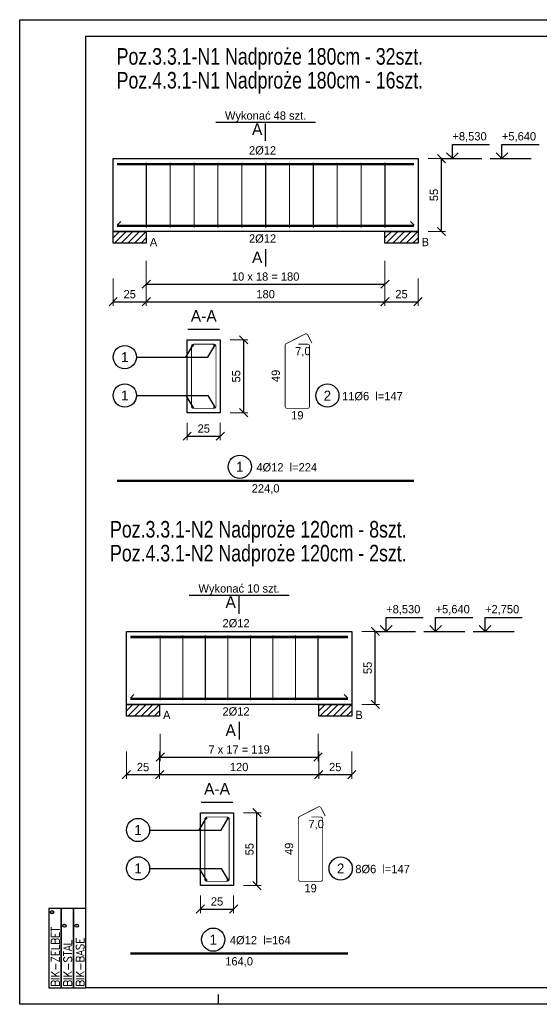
# Model space of a CAD drawing. Header units: millimetres. Extents: x -5773 to -2898, y -9833 to -1081.
# Tile 19 of 53: x -3948 to -3556, y -6855 to -6113. Entities that reach past the tile are written whole.
import ezdxf
from ezdxf.enums import TextEntityAlignment as Align

# ---------------------------------------------------------------- set-up
doc = ezdxf.new("R2010")
doc.units = ezdxf.units.MM
doc.header["$LTSCALE"] = 25
for name, color, linetype in [('BA_pdz', 2, 'Continuous'), ('BA_ram', 2, 'Continuous'), ('BA_txg', 3, 'Continuous')]:
    doc.layers.add(name, color=color, linetype=linetype)
doc.styles.add('BIKTC', font='bikromsw.shx', dxfattribs={"width": 0.85})
doc.styles.add('BIKTG', font='bikromsw.shx', dxfattribs={"width": 0.85})
doc.styles.add('BIKTS', font='bikromsw.shx', dxfattribs={"width": 0.85})
doc.styles.add('ROMANC', font='ROMANC.SHX', dxfattribs={"width": 0.9})
doc.styles.add('SPECBUD_TXT', font='txt')
doc.dimstyles.new('SPECBUD', dxfattribs={"dimscale": 25, "dimtxt": 0.25, "dimasz": 0.25, "dimexe": 0.125, "dimexo": 0.3, "dimgap": 0.1, "dimtad": 1, "dimdec": 0, "dimzin": 0, "dimtxsty": 'SPECBUD_TXT', "dimblk": 'OBLIQUE', "dimblk1": 'OBLIQUE', "dimblk2": 'OBLIQUE', "dimcen": 0.1, "dimclrt": 2, "dimadec": 0, "dimazin": 0, "dimtfac": 1, "dimtdec": 4, "dimtofl": 0, "dimtmove": 0, "dimatfit": 3, "dimfxl": 0.7, "dimfxlon": 1, "dimtolj": 1, "dimtzin": 0, "dimlwe": 0, "dimarcsym": 0})
pattern_1 = [(45, (-3876.578781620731, -6522.780092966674), (2.5, -2.5), [])]
pattern_2 = [(45, (-3886.578781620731, -6166.174911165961), (2.5, -2.5), [])]

# ---------------------------------------------------------------- blocks, each defined once
blk = doc.blocks.new('_OBLIQUE')
at = {"color": 0, "lineweight": -2}
blk.add_line((-0.5, -0.5), (0.5, 0.5), dxfattribs=at)
blk = doc.blocks.new('*D435')
at = {"color": 0, "lineweight": 0, "ltscale": 125}
for p, q in [((-3690.238781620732, -6574.110092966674), (-3676.953781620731, -6574.110092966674)), ((-3690.238781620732, -6629.110092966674), (-3676.953781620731, -6629.110092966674))]:
    blk.add_line(p, q, dxfattribs=at)
at = {"color": 0, "lineweight": -2, "ltscale": 125}
blk.add_line((-3680.078781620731, -6629.110092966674), (-3680.078781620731, -6574.110092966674), dxfattribs=at)
at = {"layer": 'Defpoints', "color": 0}
for p in [(-3697.738781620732, -6574.110092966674), (-3680.078781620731, -6574.110092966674), (-3697.738781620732, -6629.110092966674)]:
    blk.add_point(p, dxfattribs=at)
at = {"color": 0, "lineweight": -2, "xscale": 6.25, "yscale": 6.25, "zscale": 6.25}
for p, rotation in [((-3680.078781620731, -6574.110092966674), 90), ((-3680.078781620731, -6629.110092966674), 270)]:
    blk.add_blockref('_OBLIQUE', p, dxfattribs=dict(at, rotation=rotation))
at = {"color": 2, "insert": (-3685.75707288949, -6601.610092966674), "char_height": 6.25, "attachment_point": 5, "rotation": 90, "style": 'SPECBUD_TXT'}
blk.add_mtext('\\A1;55', dxfattribs=at)
blk = doc.blocks.new('*D436')
at = {"color": 0, "lineweight": 0, "ltscale": 125}
for p, q in [((-3867.738781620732, -6664.590092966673), (-3867.738781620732, -6685.215092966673)), ((-3842.738781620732, -6664.590092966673), (-3842.738781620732, -6685.215092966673))]:
    blk.add_line(p, q, dxfattribs=at)
at = {"color": 0, "lineweight": -2, "ltscale": 125}
blk.add_line((-3867.738781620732, -6682.090092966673), (-3842.738781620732, -6682.090092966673), dxfattribs=at)
at = {"layer": 'Defpoints', "color": 0}
for p in [(-3867.738781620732, -6629.110092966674), (-3842.738781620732, -6629.110092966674), (-3842.738781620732, -6682.090092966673)]:
    blk.add_point(p, dxfattribs=at)
at = {"color": 0, "lineweight": -2, "xscale": 6.25, "yscale": 6.25, "zscale": 6.25, "rotation": 180}
blk.add_blockref('_OBLIQUE', (-3867.738781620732, -6682.090092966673), dxfattribs=at)
at = {"color": 0, "lineweight": -2, "xscale": 6.25, "yscale": 6.25, "zscale": 6.25}
blk.add_blockref('_OBLIQUE', (-3842.738781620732, -6682.090092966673), dxfattribs=at)
at = {"color": 2, "insert": (-3855.238781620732, -6676.399011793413), "char_height": 6.25, "attachment_point": 5, "style": 'SPECBUD_TXT'}
blk.add_mtext('\\A1;25', dxfattribs=at)
blk = doc.blocks.new('*D437')
at = {"color": 0, "lineweight": 0, "ltscale": 125}
for p, q in [((-3842.738781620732, -6664.590092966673), (-3842.738781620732, -6685.215092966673)), ((-3722.738781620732, -6664.590092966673), (-3722.738781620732, -6685.215092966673))]:
    blk.add_line(p, q, dxfattribs=at)
at = {"color": 0, "lineweight": -2, "ltscale": 125}
blk.add_line((-3842.738781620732, -6682.090092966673), (-3722.738781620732, -6682.090092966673), dxfattribs=at)
at = {"layer": 'Defpoints', "color": 0}
for p in [(-3842.738781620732, -6629.110092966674), (-3722.738781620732, -6629.110092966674), (-3722.738781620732, -6682.090092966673)]:
    blk.add_point(p, dxfattribs=at)
at = {"color": 0, "lineweight": -2, "xscale": 6.25, "yscale": 6.25, "zscale": 6.25, "rotation": 180}
blk.add_blockref('_OBLIQUE', (-3842.738781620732, -6682.090092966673), dxfattribs=at)
at = {"color": 0, "lineweight": -2, "xscale": 6.25, "yscale": 6.25, "zscale": 6.25}
blk.add_blockref('_OBLIQUE', (-3722.738781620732, -6682.090092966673), dxfattribs=at)
at = {"color": 2, "insert": (-3782.738781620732, -6676.399011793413), "char_height": 6.25, "attachment_point": 5, "style": 'SPECBUD_TXT'}
blk.add_mtext('\\A1;120', dxfattribs=at)
blk = doc.blocks.new('*D438')
at = {"color": 0, "lineweight": 0, "ltscale": 125}
for p, q in [((-3722.738781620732, -6664.590092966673), (-3722.738781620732, -6685.215092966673)), ((-3697.738781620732, -6664.590092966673), (-3697.738781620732, -6685.215092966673))]:
    blk.add_line(p, q, dxfattribs=at)
at = {"color": 0, "lineweight": -2, "ltscale": 125}
blk.add_line((-3722.738781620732, -6682.090092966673), (-3697.738781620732, -6682.090092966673), dxfattribs=at)
at = {"layer": 'Defpoints', "color": 0}
for p in [(-3722.738781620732, -6629.110092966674), (-3697.738781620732, -6629.110092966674), (-3697.738781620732, -6682.090092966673)]:
    blk.add_point(p, dxfattribs=at)
at = {"color": 0, "lineweight": -2, "xscale": 6.25, "yscale": 6.25, "zscale": 6.25, "rotation": 180}
blk.add_blockref('_OBLIQUE', (-3722.738781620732, -6682.090092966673), dxfattribs=at)
at = {"color": 0, "lineweight": -2, "xscale": 6.25, "yscale": 6.25, "zscale": 6.25}
blk.add_blockref('_OBLIQUE', (-3697.738781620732, -6682.090092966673), dxfattribs=at)
at = {"color": 2, "insert": (-3710.238781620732, -6676.399011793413), "char_height": 6.25, "attachment_point": 5, "style": 'SPECBUD_TXT'}
blk.add_mtext('\\A1;25', dxfattribs=at)
blk = doc.blocks.new('*D439')
at = {"color": 0, "lineweight": 0, "ltscale": 125}
for p, q in [((-3842.238781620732, -6651.350092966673), (-3842.238781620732, -6671.975092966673)), ((-3723.238781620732, -6651.350092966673), (-3723.238781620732, -6671.975092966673))]:
    blk.add_line(p, q, dxfattribs=at)
at = {"color": 0, "lineweight": -2, "ltscale": 125}
blk.add_line((-3842.238781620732, -6668.850092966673), (-3723.238781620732, -6668.850092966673), dxfattribs=at)
at = {"layer": 'Defpoints', "color": 0}
for p in [(-3842.238781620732, -6629.110092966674), (-3723.238781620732, -6629.110092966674), (-3723.238781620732, -6668.850092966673)]:
    blk.add_point(p, dxfattribs=at)
at = {"color": 0, "lineweight": -2, "xscale": 6.25, "yscale": 6.25, "zscale": 6.25, "rotation": 180}
blk.add_blockref('_OBLIQUE', (-3842.238781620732, -6668.850092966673), dxfattribs=at)
at = {"color": 0, "lineweight": -2, "xscale": 6.25, "yscale": 6.25, "zscale": 6.25}
blk.add_blockref('_OBLIQUE', (-3723.238781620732, -6668.850092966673), dxfattribs=at)
at = {"color": 2, "insert": (-3782.738781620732, -6663.159011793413), "char_height": 6.25, "attachment_point": 5, "style": 'SPECBUD_TXT'}
blk.add_mtext('\\A1;7 x 17 = 119', dxfattribs=at)
blk = doc.blocks.new('*D440')
at = {"color": 0, "lineweight": 0, "ltscale": 125}
for p, q in [((-3779.418781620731, -6710.820092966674), (-3766.133781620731, -6710.820092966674)), ((-3779.418781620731, -6765.820092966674), (-3766.133781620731, -6765.820092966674))]:
    blk.add_line(p, q, dxfattribs=at)
at = {"color": 0, "lineweight": -2, "ltscale": 125}
blk.add_line((-3769.258781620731, -6765.820092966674), (-3769.258781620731, -6710.820092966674), dxfattribs=at)
at = {"layer": 'Defpoints', "color": 0}
for p in [(-3786.918781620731, -6710.820092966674), (-3769.258781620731, -6710.820092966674), (-3786.918781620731, -6765.820092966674)]:
    blk.add_point(p, dxfattribs=at)
at = {"color": 0, "lineweight": -2, "xscale": 6.25, "yscale": 6.25, "zscale": 6.25}
for p, rotation in [((-3769.258781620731, -6710.820092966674), 90), ((-3769.258781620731, -6765.820092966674), 270)]:
    blk.add_blockref('_OBLIQUE', p, dxfattribs=dict(at, rotation=rotation))
at = {"color": 2, "insert": (-3774.93707288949, -6738.320092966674), "char_height": 6.25, "attachment_point": 5, "rotation": 90, "style": 'SPECBUD_TXT'}
blk.add_mtext('\\A1;55', dxfattribs=at)
blk = doc.blocks.new('*D441')
at = {"color": 0, "lineweight": 0, "ltscale": 125}
for p, q in [((-3811.918781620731, -6773.320092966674), (-3811.918781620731, -6786.605092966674)), ((-3786.918781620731, -6773.320092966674), (-3786.918781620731, -6786.605092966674))]:
    blk.add_line(p, q, dxfattribs=at)
at = {"color": 0, "lineweight": -2, "ltscale": 125}
blk.add_line((-3811.918781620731, -6783.480092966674), (-3786.918781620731, -6783.480092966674), dxfattribs=at)
at = {"layer": 'Defpoints', "color": 0}
for p in [(-3811.918781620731, -6765.820092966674), (-3786.918781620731, -6765.820092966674), (-3786.918781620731, -6783.480092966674)]:
    blk.add_point(p, dxfattribs=at)
at = {"color": 0, "lineweight": -2, "xscale": 6.25, "yscale": 6.25, "zscale": 6.25, "rotation": 180}
blk.add_blockref('_OBLIQUE', (-3811.918781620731, -6783.480092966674), dxfattribs=at)
at = {"color": 0, "lineweight": -2, "xscale": 6.25, "yscale": 6.25, "zscale": 6.25}
blk.add_blockref('_OBLIQUE', (-3786.918781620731, -6783.480092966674), dxfattribs=at)
at = {"color": 2, "insert": (-3799.418781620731, -6777.789011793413), "char_height": 6.25, "attachment_point": 5, "style": 'SPECBUD_TXT'}
blk.add_mtext('\\A1;25', dxfattribs=at)
blk = doc.blocks.new('BBB')
for points in [[(2.390818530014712, 0.747221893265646), (2.390818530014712, 1.120832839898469), (0, 1.120832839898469), (0, 0.747221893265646)], [(2.390818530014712, 0.373610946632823), (2.390818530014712, 0.747221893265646), (0, 0.747221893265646), (0, 0.373610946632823)], [(2.390818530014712, 0), (2.390818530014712, 0.373610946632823), (0, 0.373610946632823), (0, 0)]]:
    blk.add_lwpolyline(points, close=True)
for centre in [(2.277232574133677, 1.023963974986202), (1.871369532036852, 0.6503530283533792), (1.871369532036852, 0.2767420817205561)]:
    blk.add_circle(centre, 0.04925559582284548)
at = {"style": 'ROMANC', "width": 0.9}
for s, p in [('BIK-ZELBET', (0.03184617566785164, 0.7981096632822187)), ('BIK-STAL', (0.03184617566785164, 0.4244987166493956)), ('BIK-BASE', (0.03184617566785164, 0.05088777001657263))]:
    blk.add_text(s, height=0.248805, dxfattribs=at).set_placement(p)
at = {"style": 'BIKTS', "width": 0.85}
for p in [(2.277232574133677, 1.023963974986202), (1.871369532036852, 0.6503530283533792), (1.871369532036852, 0.2767420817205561)]:
    blk.add_text('R', height=0.05729552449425, dxfattribs=at).set_placement(p, align=Align.MIDDLE_CENTER)
blk = doc.blocks.new('biketyk')
at = {"xscale": 10, "yscale": 10, "zscale": 10, "rotation": 90}
blk.add_blockref('BBB', (0, 0), dxfattribs=at)
at = {"style": 'BIKTC', "width": 0.8}
for tag, p in [('KOMENTARZ', (-0.9844944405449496, 25.5686402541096)), ('RYSUNEK', (-8.456713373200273, 25.5686402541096)), ('DATA', (-4.720603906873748, 25.5686402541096))]:
    blk.add_attdef(tag, p, '', height=2, rotation=90, dxfattribs=at)
blk = doc.blocks.new('*D456')
at = {"color": 0, "lineweight": 0, "ltscale": 125}
for p, q in [((-3640.238781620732, -6217.504911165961), (-3626.953781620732, -6217.504911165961)), ((-3640.238781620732, -6272.504911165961), (-3626.953781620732, -6272.504911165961))]:
    blk.add_line(p, q, dxfattribs=at)
at = {"color": 0, "lineweight": -2, "ltscale": 125}
blk.add_line((-3630.078781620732, -6272.504911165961), (-3630.078781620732, -6217.504911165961), dxfattribs=at)
at = {"layer": 'Defpoints', "color": 0}
for p in [(-3647.738781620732, -6217.504911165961), (-3630.078781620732, -6217.504911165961), (-3647.738781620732, -6272.504911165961)]:
    blk.add_point(p, dxfattribs=at)
at = {"color": 0, "lineweight": -2, "xscale": 6.25, "yscale": 6.25, "zscale": 6.25}
for p, rotation in [((-3630.078781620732, -6217.504911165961), 90), ((-3630.078781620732, -6272.504911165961), 270)]:
    blk.add_blockref('_OBLIQUE', p, dxfattribs=dict(at, rotation=rotation))
at = {"color": 2, "insert": (-3635.75707288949, -6245.004911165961), "char_height": 6.25, "attachment_point": 5, "rotation": 90, "style": 'SPECBUD_TXT'}
blk.add_mtext('\\A1;55', dxfattribs=at)
blk = doc.blocks.new('*D457')
at = {"color": 0, "lineweight": 0, "ltscale": 125}
for p, q in [((-3877.738781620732, -6307.984911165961), (-3877.738781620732, -6328.609911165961)), ((-3852.738781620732, -6307.984911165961), (-3852.738781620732, -6328.609911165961))]:
    blk.add_line(p, q, dxfattribs=at)
at = {"color": 0, "lineweight": -2, "ltscale": 125}
blk.add_line((-3877.738781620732, -6325.484911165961), (-3852.738781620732, -6325.484911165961), dxfattribs=at)
at = {"layer": 'Defpoints', "color": 0}
for p in [(-3877.738781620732, -6272.504911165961), (-3852.738781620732, -6272.504911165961), (-3852.738781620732, -6325.484911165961)]:
    blk.add_point(p, dxfattribs=at)
at = {"color": 0, "lineweight": -2, "xscale": 6.25, "yscale": 6.25, "zscale": 6.25, "rotation": 180}
blk.add_blockref('_OBLIQUE', (-3877.738781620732, -6325.484911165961), dxfattribs=at)
at = {"color": 0, "lineweight": -2, "xscale": 6.25, "yscale": 6.25, "zscale": 6.25}
blk.add_blockref('_OBLIQUE', (-3852.738781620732, -6325.484911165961), dxfattribs=at)
at = {"color": 2, "insert": (-3865.238781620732, -6319.7938299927), "char_height": 6.25, "attachment_point": 5, "style": 'SPECBUD_TXT'}
blk.add_mtext('\\A1;25', dxfattribs=at)
blk = doc.blocks.new('*D458')
at = {"color": 0, "lineweight": 0, "ltscale": 125}
for p, q in [((-3852.738781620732, -6307.984911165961), (-3852.738781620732, -6328.609911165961)), ((-3672.738781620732, -6307.984911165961), (-3672.738781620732, -6328.609911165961))]:
    blk.add_line(p, q, dxfattribs=at)
at = {"color": 0, "lineweight": -2, "ltscale": 125}
blk.add_line((-3852.738781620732, -6325.484911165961), (-3672.738781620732, -6325.484911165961), dxfattribs=at)
at = {"layer": 'Defpoints', "color": 0}
for p in [(-3852.738781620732, -6272.504911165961), (-3672.738781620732, -6272.504911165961), (-3672.738781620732, -6325.484911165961)]:
    blk.add_point(p, dxfattribs=at)
at = {"color": 0, "lineweight": -2, "xscale": 6.25, "yscale": 6.25, "zscale": 6.25, "rotation": 180}
blk.add_blockref('_OBLIQUE', (-3852.738781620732, -6325.484911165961), dxfattribs=at)
at = {"color": 0, "lineweight": -2, "xscale": 6.25, "yscale": 6.25, "zscale": 6.25}
blk.add_blockref('_OBLIQUE', (-3672.738781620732, -6325.484911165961), dxfattribs=at)
at = {"color": 2, "insert": (-3762.738781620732, -6319.7938299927), "char_height": 6.25, "attachment_point": 5, "style": 'SPECBUD_TXT'}
blk.add_mtext('\\A1;180', dxfattribs=at)
blk = doc.blocks.new('*D459')
at = {"color": 0, "lineweight": 0, "ltscale": 125}
for p, q in [((-3672.738781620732, -6307.984911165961), (-3672.738781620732, -6328.609911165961)), ((-3647.738781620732, -6307.984911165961), (-3647.738781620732, -6328.609911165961))]:
    blk.add_line(p, q, dxfattribs=at)
at = {"color": 0, "lineweight": -2, "ltscale": 125}
blk.add_line((-3672.738781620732, -6325.484911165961), (-3647.738781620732, -6325.484911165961), dxfattribs=at)
at = {"layer": 'Defpoints', "color": 0}
for p in [(-3672.738781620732, -6272.504911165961), (-3647.738781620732, -6272.504911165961), (-3647.738781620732, -6325.484911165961)]:
    blk.add_point(p, dxfattribs=at)
at = {"color": 0, "lineweight": -2, "xscale": 6.25, "yscale": 6.25, "zscale": 6.25, "rotation": 180}
blk.add_blockref('_OBLIQUE', (-3672.738781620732, -6325.484911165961), dxfattribs=at)
at = {"color": 0, "lineweight": -2, "xscale": 6.25, "yscale": 6.25, "zscale": 6.25}
blk.add_blockref('_OBLIQUE', (-3647.738781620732, -6325.484911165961), dxfattribs=at)
at = {"color": 2, "insert": (-3660.238781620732, -6319.7938299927), "char_height": 6.25, "attachment_point": 5, "style": 'SPECBUD_TXT'}
blk.add_mtext('\\A1;25', dxfattribs=at)
blk = doc.blocks.new('*D460')
at = {"color": 0, "lineweight": 0, "ltscale": 125}
for p, q in [((-3852.738781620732, -6294.744911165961), (-3852.738781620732, -6315.369911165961)), ((-3672.738781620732, -6294.744911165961), (-3672.738781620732, -6315.369911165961))]:
    blk.add_line(p, q, dxfattribs=at)
at = {"color": 0, "lineweight": -2, "ltscale": 125}
blk.add_line((-3852.738781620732, -6312.244911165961), (-3672.738781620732, -6312.244911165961), dxfattribs=at)
at = {"layer": 'Defpoints', "color": 0}
for p in [(-3852.738781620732, -6272.504911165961), (-3672.738781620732, -6272.504911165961), (-3672.738781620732, -6312.244911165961)]:
    blk.add_point(p, dxfattribs=at)
at = {"color": 0, "lineweight": -2, "xscale": 6.25, "yscale": 6.25, "zscale": 6.25, "rotation": 180}
blk.add_blockref('_OBLIQUE', (-3852.738781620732, -6312.244911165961), dxfattribs=at)
at = {"color": 0, "lineweight": -2, "xscale": 6.25, "yscale": 6.25, "zscale": 6.25}
blk.add_blockref('_OBLIQUE', (-3672.738781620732, -6312.244911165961), dxfattribs=at)
at = {"color": 2, "insert": (-3762.738781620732, -6306.5538299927), "char_height": 6.25, "attachment_point": 5, "style": 'SPECBUD_TXT'}
blk.add_mtext('\\A1;10 x 18 = 180', dxfattribs=at)
blk = doc.blocks.new('*D461')
at = {"color": 0, "lineweight": 0, "ltscale": 125}
for p, q in [((-3789.418781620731, -6354.214911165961), (-3776.133781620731, -6354.214911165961)), ((-3789.418781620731, -6409.214911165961), (-3776.133781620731, -6409.214911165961))]:
    blk.add_line(p, q, dxfattribs=at)
at = {"color": 0, "lineweight": -2, "ltscale": 125}
blk.add_line((-3779.258781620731, -6409.214911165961), (-3779.258781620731, -6354.214911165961), dxfattribs=at)
at = {"layer": 'Defpoints', "color": 0}
for p in [(-3796.918781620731, -6354.214911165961), (-3779.258781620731, -6354.214911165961), (-3796.918781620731, -6409.214911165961)]:
    blk.add_point(p, dxfattribs=at)
at = {"color": 0, "lineweight": -2, "xscale": 6.25, "yscale": 6.25, "zscale": 6.25}
for p, rotation in [((-3779.258781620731, -6354.214911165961), 90), ((-3779.258781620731, -6409.214911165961), 270)]:
    blk.add_blockref('_OBLIQUE', p, dxfattribs=dict(at, rotation=rotation))
at = {"color": 2, "insert": (-3784.93707288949, -6381.714911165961), "char_height": 6.25, "attachment_point": 5, "rotation": 90, "style": 'SPECBUD_TXT'}
blk.add_mtext('\\A1;55', dxfattribs=at)
blk = doc.blocks.new('*D462')
at = {"color": 0, "lineweight": 0, "ltscale": 125}
for p, q in [((-3821.918781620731, -6416.714911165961), (-3821.918781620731, -6429.999911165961)), ((-3796.918781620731, -6416.714911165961), (-3796.918781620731, -6429.999911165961))]:
    blk.add_line(p, q, dxfattribs=at)
at = {"color": 0, "lineweight": -2, "ltscale": 125}
blk.add_line((-3821.918781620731, -6426.874911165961), (-3796.918781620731, -6426.874911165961), dxfattribs=at)
at = {"layer": 'Defpoints', "color": 0}
for p in [(-3821.918781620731, -6409.214911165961), (-3796.918781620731, -6409.214911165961), (-3796.918781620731, -6426.874911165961)]:
    blk.add_point(p, dxfattribs=at)
at = {"color": 0, "lineweight": -2, "xscale": 6.25, "yscale": 6.25, "zscale": 6.25, "rotation": 180}
blk.add_blockref('_OBLIQUE', (-3821.918781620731, -6426.874911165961), dxfattribs=at)
at = {"color": 0, "lineweight": -2, "xscale": 6.25, "yscale": 6.25, "zscale": 6.25}
blk.add_blockref('_OBLIQUE', (-3796.918781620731, -6426.874911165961), dxfattribs=at)
at = {"color": 2, "insert": (-3809.418781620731, -6421.1838299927), "char_height": 6.25, "attachment_point": 5, "style": 'SPECBUD_TXT'}
blk.add_mtext('\\A1;25', dxfattribs=at)

msp = doc.modelspace()

# ---------------------------------------------------------------- hatches: boundary and pattern name
at = {"ltscale": 125}
h = msp.add_hatch(dxfattribs=at)
h.set_pattern_fill('ANSI31', color=256, scale=2.5, style=0)
h.set_pattern_definition(pattern_2)
h.paths.add_polyline_path([(-3877.738781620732, -6281.334911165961), (-3877.738781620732, -6272.504911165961), (-3852.738781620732, -6272.504911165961), (-3852.738781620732, -6281.334911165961), (-3877.738781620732, -6281.334911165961)], is_closed=False)
h = msp.add_hatch(dxfattribs=at)
h.set_pattern_fill('ANSI31', color=256, scale=2.5, style=0)
h.set_pattern_definition(pattern_2)
h.paths.add_polyline_path([(-3672.738781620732, -6281.334911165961), (-3672.738781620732, -6272.504911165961), (-3647.738781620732, -6272.504911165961), (-3647.738781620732, -6281.334911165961), (-3672.738781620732, -6281.334911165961)], is_closed=False)
h = msp.add_hatch(dxfattribs=at)
h.set_pattern_fill('ANSI31', color=256, scale=2.5, style=0)
h.set_pattern_definition(pattern_1)
h.paths.add_polyline_path([(-3867.738781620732, -6637.940092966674), (-3867.738781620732, -6629.110092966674), (-3842.738781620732, -6629.110092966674), (-3842.738781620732, -6637.940092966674), (-3867.738781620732, -6637.940092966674)], is_closed=False)
h = msp.add_hatch(dxfattribs=at)
h.set_pattern_fill('ANSI31', color=256, scale=2.5, style=0)
h.set_pattern_definition(pattern_1)
h.paths.add_polyline_path([(-3722.738781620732, -6637.940092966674), (-3722.738781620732, -6629.110092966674), (-3697.738781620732, -6629.110092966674), (-3697.738781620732, -6637.940092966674), (-3722.738781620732, -6637.940092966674)], is_closed=False)

# ---------------------------------------------------------------- linework, layer by layer
at = {"color": 1, "linetype": 'Continuous', "ltscale": 125}
for p, q in [((-3800.408781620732, -6190.104911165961), (-3725.068781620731, -6190.104911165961)), ((-3762.738781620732, -6204.254911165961), (-3762.738781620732, -6191.004911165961)), ((-3630.658781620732, -6217.504911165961), (-3599.748781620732, -6217.504911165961)), ((-3593.368781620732, -6217.504911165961), (-3562.458781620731, -6217.504911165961)), ((-3874.738781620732, -6267.704911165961), (-3872.088781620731, -6265.054911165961)), ((-3874.738781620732, -6267.704911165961), (-3872.088781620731, -6265.054911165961)), ((-3650.738781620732, -6267.704911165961), (-3653.388781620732, -6265.054911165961)), ((-3650.738781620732, -6267.704911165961), (-3653.388781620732, -6265.054911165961)), ((-3762.738781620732, -6285.754911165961), (-3762.738781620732, -6299.004911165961)), ((-3821.388781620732, -6346.264911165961), (-3797.438781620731, -6346.264911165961)), ((-3820.408781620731, -6546.710092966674), (-3745.068781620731, -6546.710092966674)), ((-3782.738781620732, -6560.860092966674), (-3782.738781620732, -6547.610092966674)), ((-3680.658781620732, -6574.110092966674), (-3649.748781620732, -6574.110092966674)), ((-3643.368781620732, -6574.110092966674), (-3612.458781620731, -6574.110092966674)), ((-3606.078781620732, -6574.110092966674), (-3575.168781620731, -6574.110092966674)), ((-3864.738781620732, -6624.310092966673), (-3862.088781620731, -6621.660092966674)), ((-3864.738781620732, -6624.310092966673), (-3862.088781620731, -6621.660092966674)), ((-3700.738781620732, -6624.310092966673), (-3703.388781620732, -6621.660092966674)), ((-3700.738781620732, -6624.310092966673), (-3703.388781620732, -6621.660092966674)), ((-3782.738781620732, -6642.360092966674), (-3782.738781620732, -6655.610092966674)), ((-3811.388781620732, -6702.870092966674), (-3787.438781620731, -6702.870092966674))]:
    msp.add_line(p, q, dxfattribs=at)
for points in [[(-3626.248781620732, -6213.084911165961), (-3621.828781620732, -6217.504911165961), (-3617.408781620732, -6213.084911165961), (-3621.828781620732, -6217.504911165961), (-3621.828781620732, -6206.904911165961), (-3593.828781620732, -6206.904911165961)], [(-3588.958781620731, -6213.084911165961), (-3584.538781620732, -6217.504911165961), (-3580.118781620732, -6213.084911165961), (-3584.538781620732, -6217.504911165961), (-3584.538781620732, -6206.904911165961), (-3556.538781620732, -6206.904911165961)], [(-3877.738781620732, -6281.334911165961), (-3877.738781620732, -6272.504911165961), (-3852.738781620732, -6272.504911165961), (-3852.738781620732, -6281.334911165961)], [(-3672.738781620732, -6281.334911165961), (-3672.738781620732, -6272.504911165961), (-3647.738781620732, -6272.504911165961), (-3647.738781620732, -6281.334911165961)], [(-3860.218781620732, -6367.244911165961), (-3806.218781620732, -6367.244911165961), (-3801.118781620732, -6358.414911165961)], [(-3860.218781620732, -6367.244911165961), (-3822.818781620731, -6367.244911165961), (-3817.718781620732, -6358.414911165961)], [(-3860.218781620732, -6396.184911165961), (-3822.818781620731, -6396.184911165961), (-3817.718781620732, -6405.014911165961)], [(-3860.218781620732, -6396.184911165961), (-3806.218781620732, -6396.184911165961), (-3801.118781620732, -6405.014911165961)], [(-3676.248781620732, -6569.690092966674), (-3671.828781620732, -6574.110092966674), (-3667.408781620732, -6569.690092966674), (-3671.828781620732, -6574.110092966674), (-3671.828781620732, -6563.510092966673), (-3643.828781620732, -6563.510092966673)], [(-3638.958781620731, -6569.690092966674), (-3634.538781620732, -6574.110092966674), (-3630.118781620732, -6569.690092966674), (-3634.538781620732, -6574.110092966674), (-3634.538781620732, -6563.510092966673), (-3606.538781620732, -6563.510092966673)], [(-3601.668781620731, -6569.690092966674), (-3597.248781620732, -6574.110092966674), (-3592.828781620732, -6569.690092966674), (-3597.248781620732, -6574.110092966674), (-3597.248781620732, -6563.510092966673), (-3569.248781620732, -6563.510092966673)], [(-3867.738781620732, -6637.940092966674), (-3867.738781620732, -6629.110092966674), (-3842.738781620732, -6629.110092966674), (-3842.738781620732, -6637.940092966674)], [(-3722.738781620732, -6637.940092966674), (-3722.738781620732, -6629.110092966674), (-3697.738781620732, -6629.110092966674), (-3697.738781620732, -6637.940092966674)], [(-3850.218781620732, -6723.850092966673), (-3796.218781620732, -6723.850092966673), (-3791.118781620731, -6715.020092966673)], [(-3850.218781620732, -6723.850092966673), (-3812.818781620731, -6723.850092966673), (-3807.718781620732, -6715.020092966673)], [(-3850.218781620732, -6752.790092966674), (-3812.818781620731, -6752.790092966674), (-3807.718781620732, -6761.620092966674)], [(-3850.218781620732, -6752.790092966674), (-3796.218781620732, -6752.790092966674), (-3791.118781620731, -6761.620092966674)]]:
    msp.add_lwpolyline(points, dxfattribs=at)
at = {"color": 2, "linetype": 'Continuous', "ltscale": 125}
for points in [[(-3877.738781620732, -6217.504911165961), (-3647.738781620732, -6217.504911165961), (-3647.738781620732, -6272.504911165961), (-3877.738781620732, -6272.504911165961), (-3877.738781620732, -6217.504911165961)], [(-3821.918781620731, -6354.214911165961), (-3821.918781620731, -6354.214911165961), (-3821.918781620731, -6354.214911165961), (-3796.918781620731, -6354.214911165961), (-3796.918781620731, -6354.214911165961), (-3796.918781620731, -6354.214911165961), (-3796.918781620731, -6354.214911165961), (-3796.918781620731, -6354.214911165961), (-3796.918781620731, -6409.214911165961), (-3796.918781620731, -6409.214911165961), (-3821.918781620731, -6409.214911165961), (-3821.918781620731, -6409.214911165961), (-3821.918781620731, -6354.214911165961), (-3821.918781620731, -6354.214911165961), (-3821.918781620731, -6354.214911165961)], [(-3867.738781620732, -6574.110092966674), (-3697.738781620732, -6574.110092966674), (-3697.738781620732, -6629.110092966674), (-3867.738781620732, -6629.110092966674), (-3867.738781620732, -6574.110092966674)], [(-3811.918781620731, -6710.820092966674), (-3811.918781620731, -6710.820092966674), (-3811.918781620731, -6710.820092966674), (-3786.918781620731, -6710.820092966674), (-3786.918781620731, -6710.820092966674), (-3786.918781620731, -6710.820092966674), (-3786.918781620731, -6710.820092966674), (-3786.918781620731, -6710.820092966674), (-3786.918781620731, -6765.820092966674), (-3786.918781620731, -6765.820092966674), (-3811.918781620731, -6765.820092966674), (-3811.918781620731, -6765.820092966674), (-3811.918781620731, -6710.820092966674), (-3811.918781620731, -6710.820092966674), (-3811.918781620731, -6710.820092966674)]]:
    msp.add_lwpolyline(points, dxfattribs=at)
at = {"color": 3, "linetype": 'Continuous', "ltscale": 125}
for points, const_width in [([(-3650.738781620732, -6221.704911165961), (-3650.738781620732, -6221.704911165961), (-3650.738781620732, -6221.704911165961), (-3650.738781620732, -6221.704911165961), (-3650.738781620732, -6221.704911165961), (-3650.738781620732, -6221.704911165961), (-3874.738781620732, -6221.704911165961), (-3874.738781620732, -6221.704911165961), (-3874.738781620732, -6221.704911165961), (-3874.738781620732, -6221.704911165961), (-3874.738781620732, -6221.704911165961), (-3874.738781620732, -6221.704911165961)], 1.77), ([(-3650.738781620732, -6221.704911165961), (-3650.738781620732, -6221.704911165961), (-3650.738781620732, -6221.704911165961), (-3650.738781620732, -6221.704911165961), (-3650.738781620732, -6221.704911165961), (-3650.738781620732, -6221.704911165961), (-3874.738781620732, -6221.704911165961), (-3874.738781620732, -6221.704911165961), (-3874.738781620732, -6221.704911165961), (-3874.738781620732, -6221.704911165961), (-3874.738781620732, -6221.704911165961), (-3874.738781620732, -6221.704911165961)], 1.77), ([(-3852.738781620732, -6269.504911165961), (-3852.738781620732, -6220.504911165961)], 0.83), ([(-3834.738781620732, -6269.504911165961), (-3834.738781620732, -6220.504911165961)], 0.83), ([(-3816.738781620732, -6269.504911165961), (-3816.738781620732, -6220.504911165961)], 0.83), ([(-3798.738781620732, -6269.504911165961), (-3798.738781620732, -6220.504911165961)], 0.83), ([(-3780.738781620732, -6269.504911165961), (-3780.738781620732, -6220.504911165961)], 0.83), ([(-3762.738781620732, -6269.504911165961), (-3762.738781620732, -6220.504911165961)], 0.83), ([(-3744.738781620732, -6269.504911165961), (-3744.738781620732, -6220.504911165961)], 0.83), ([(-3726.738781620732, -6269.504911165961), (-3726.738781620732, -6220.504911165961)], 0.83), ([(-3708.738781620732, -6269.504911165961), (-3708.738781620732, -6220.504911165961)], 0.83), ([(-3690.738781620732, -6269.504911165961), (-3690.738781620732, -6220.504911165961)], 0.83), ([(-3672.738781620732, -6269.504911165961), (-3672.738781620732, -6220.504911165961)], 0.83), ([(-3650.738781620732, -6268.304911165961), (-3650.738781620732, -6268.304911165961), (-3650.738781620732, -6268.304911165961), (-3650.738781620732, -6268.304911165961), (-3650.738781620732, -6268.304911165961), (-3650.738781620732, -6268.304911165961), (-3874.738781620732, -6268.304911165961), (-3874.738781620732, -6268.304911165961), (-3874.738781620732, -6268.304911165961), (-3874.738781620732, -6268.304911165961), (-3874.738781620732, -6268.304911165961), (-3874.738781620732, -6268.304911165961)], 1.77), ([(-3650.738781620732, -6268.304911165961), (-3650.738781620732, -6268.304911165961), (-3650.738781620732, -6268.304911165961), (-3650.738781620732, -6268.304911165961), (-3650.738781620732, -6268.304911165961), (-3650.738781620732, -6268.304911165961), (-3874.738781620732, -6268.304911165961), (-3874.738781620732, -6268.304911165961), (-3874.738781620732, -6268.304911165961), (-3874.738781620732, -6268.304911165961), (-3874.738781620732, -6268.304911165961), (-3874.738781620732, -6268.304911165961)], 1.77), ([(-3650.738781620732, -6460.454911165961), (-3650.738781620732, -6460.454911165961), (-3650.738781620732, -6460.454911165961), (-3650.738781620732, -6460.454911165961), (-3650.738781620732, -6460.454911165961), (-3650.738781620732, -6460.454911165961), (-3874.738781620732, -6460.454911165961), (-3874.738781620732, -6460.454911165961), (-3874.738781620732, -6460.454911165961), (-3874.738781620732, -6460.454911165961), (-3874.738781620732, -6460.454911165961), (-3874.738781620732, -6460.454911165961)], 1.77), ([(-3700.738781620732, -6578.310092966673), (-3700.738781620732, -6578.310092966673), (-3700.738781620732, -6578.310092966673), (-3700.738781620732, -6578.310092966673), (-3700.738781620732, -6578.310092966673), (-3700.738781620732, -6578.310092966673), (-3864.738781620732, -6578.310092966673), (-3864.738781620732, -6578.310092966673), (-3864.738781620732, -6578.310092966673), (-3864.738781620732, -6578.310092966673), (-3864.738781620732, -6578.310092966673), (-3864.738781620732, -6578.310092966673)], 1.77), ([(-3700.738781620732, -6578.310092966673), (-3700.738781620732, -6578.310092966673), (-3700.738781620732, -6578.310092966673), (-3700.738781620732, -6578.310092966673), (-3700.738781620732, -6578.310092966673), (-3700.738781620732, -6578.310092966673), (-3864.738781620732, -6578.310092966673), (-3864.738781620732, -6578.310092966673), (-3864.738781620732, -6578.310092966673), (-3864.738781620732, -6578.310092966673), (-3864.738781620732, -6578.310092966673), (-3864.738781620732, -6578.310092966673)], 1.77), ([(-3842.238781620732, -6626.110092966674), (-3842.238781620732, -6577.110092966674)], 0.83), ([(-3825.238781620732, -6626.110092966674), (-3825.238781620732, -6577.110092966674)], 0.83), ([(-3808.238781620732, -6626.110092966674), (-3808.238781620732, -6577.110092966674)], 0.83), ([(-3791.238781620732, -6626.110092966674), (-3791.238781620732, -6577.110092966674)], 0.83), ([(-3774.238781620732, -6626.110092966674), (-3774.238781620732, -6577.110092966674)], 0.83), ([(-3757.238781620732, -6626.110092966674), (-3757.238781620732, -6577.110092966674)], 0.83), ([(-3740.238781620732, -6626.110092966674), (-3740.238781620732, -6577.110092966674)], 0.83), ([(-3723.238781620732, -6626.110092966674), (-3723.238781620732, -6577.110092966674)], 0.83), ([(-3700.738781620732, -6624.910092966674), (-3700.738781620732, -6624.910092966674), (-3700.738781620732, -6624.910092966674), (-3700.738781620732, -6624.910092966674), (-3700.738781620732, -6624.910092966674), (-3700.738781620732, -6624.910092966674), (-3864.738781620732, -6624.910092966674), (-3864.738781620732, -6624.910092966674), (-3864.738781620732, -6624.910092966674), (-3864.738781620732, -6624.910092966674), (-3864.738781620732, -6624.910092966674), (-3864.738781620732, -6624.910092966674)], 1.77), ([(-3700.738781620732, -6624.910092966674), (-3700.738781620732, -6624.910092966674), (-3700.738781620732, -6624.910092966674), (-3700.738781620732, -6624.910092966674), (-3700.738781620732, -6624.910092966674), (-3700.738781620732, -6624.910092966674), (-3864.738781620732, -6624.910092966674), (-3864.738781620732, -6624.910092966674), (-3864.738781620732, -6624.910092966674), (-3864.738781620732, -6624.910092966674), (-3864.738781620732, -6624.910092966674), (-3864.738781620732, -6624.910092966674)], 1.77), ([(-3700.738781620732, -6817.060092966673), (-3700.738781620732, -6817.060092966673), (-3700.738781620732, -6817.060092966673), (-3700.738781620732, -6817.060092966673), (-3700.738781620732, -6817.060092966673), (-3700.738781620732, -6817.060092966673), (-3864.738781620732, -6817.060092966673), (-3864.738781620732, -6817.060092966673), (-3864.738781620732, -6817.060092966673), (-3864.738781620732, -6817.060092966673), (-3864.738781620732, -6817.060092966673), (-3864.738781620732, -6817.060092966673)], 1.77)]:
    msp.add_lwpolyline(points, dxfattribs=dict(at, const_width=const_width))
at = {"color": 7, "linetype": 'Continuous', "ltscale": 125}
for points in [[(-3877.738781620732, -6281.334911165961), (-3877.738781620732, -6272.504911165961), (-3852.738781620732, -6272.504911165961), (-3852.738781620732, -6281.334911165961)], [(-3672.738781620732, -6281.334911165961), (-3672.738781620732, -6272.504911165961), (-3647.738781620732, -6272.504911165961), (-3647.738781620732, -6281.334911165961)], [(-3867.738781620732, -6637.940092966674), (-3867.738781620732, -6629.110092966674), (-3842.738781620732, -6629.110092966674), (-3842.738781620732, -6637.940092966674)], [(-3722.738781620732, -6637.940092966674), (-3722.738781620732, -6629.110092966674), (-3697.738781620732, -6629.110092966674), (-3697.738781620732, -6637.940092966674)]]:
    msp.add_lwpolyline(points, close=True, dxfattribs=at)
at = {"color": 3, "linetype": 'Continuous', "ltscale": 125, "const_width": 0.6}
for points in [[(-3738.148781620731, -6357.514911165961), (-3731.148781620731, -6357.514911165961, -0.414213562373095), (-3729.648781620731, -6359.014911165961), (-3729.648781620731, -6404.414911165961, -0.414213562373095), (-3731.148781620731, -6405.914911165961), (-3746.548781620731, -6405.914911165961, -0.414213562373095), (-3748.048781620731, -6404.414911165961), (-3748.048781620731, -6358.438053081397, -0.2821140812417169), (-3747.223883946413, -6357.092417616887), (-3732.988781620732, -6349.844911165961, -0.409881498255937), (-3730.968781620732, -6350.494911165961), (-3727.798781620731, -6356.734911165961)], [(-3808.718781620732, -6357.514911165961), (-3801.718781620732, -6357.514911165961, -0.414213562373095), (-3800.218781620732, -6359.014911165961), (-3800.218781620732, -6404.414911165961, -0.414213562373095), (-3801.718781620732, -6405.914911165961), (-3817.118781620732, -6405.914911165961, -0.414213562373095), (-3818.618781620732, -6404.414911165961), (-3818.618781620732, -6359.014911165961, -0.414213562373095), (-3817.118781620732, -6357.514911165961), (-3801.718781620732, -6357.514911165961, -0.414213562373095), (-3800.218781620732, -6359.014911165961), (-3800.218781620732, -6366.014911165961)], [(-3728.148781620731, -6714.120092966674), (-3721.148781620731, -6714.120092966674, -0.414213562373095), (-3719.648781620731, -6715.620092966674), (-3719.648781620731, -6761.020092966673, -0.414213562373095), (-3721.148781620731, -6762.520092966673), (-3736.548781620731, -6762.520092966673, -0.414213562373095), (-3738.048781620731, -6761.020092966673), (-3738.048781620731, -6715.04323488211, -0.2821140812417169), (-3737.223883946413, -6713.6975994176), (-3722.988781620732, -6706.450092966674, -0.409881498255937), (-3720.968781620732, -6707.100092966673), (-3717.798781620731, -6713.340092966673)], [(-3798.718781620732, -6714.120092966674), (-3791.718781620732, -6714.120092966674, -0.414213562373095), (-3790.218781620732, -6715.620092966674), (-3790.218781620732, -6761.020092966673, -0.414213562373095), (-3791.718781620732, -6762.520092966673), (-3807.118781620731, -6762.520092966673, -0.414213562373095), (-3808.618781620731, -6761.020092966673), (-3808.618781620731, -6715.620092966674, -0.414213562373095), (-3807.118781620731, -6714.120092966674), (-3791.718781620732, -6714.120092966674, -0.414213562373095), (-3790.218781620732, -6715.620092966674), (-3790.218781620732, -6722.620092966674)]]:
    msp.add_lwpolyline(points, format="xyb", dxfattribs=at)
at = {"color": 1, "linetype": 'Continuous', "ltscale": 125}
for centre in [(-3868.978781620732, -6367.244911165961), (-3868.978781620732, -6396.184911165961), (-3716.168781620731, -6396.274911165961), (-3782.278781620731, -6449.934911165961), (-3858.978781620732, -6723.850092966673), (-3858.978781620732, -6752.790092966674), (-3706.168781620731, -6752.880092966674), (-3802.278781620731, -6806.540092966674)]:
    msp.add_circle(centre, 8.76, dxfattribs=at)
at = {"color": 3, "linetype": 'Continuous', "ltscale": 125}
for centre in [(-3817.718781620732, -6358.414911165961), (-3801.118781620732, -6358.414911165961), (-3817.718781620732, -6405.014911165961), (-3801.118781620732, -6405.014911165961), (-3807.718781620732, -6715.020092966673), (-3791.118781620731, -6715.020092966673), (-3807.718781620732, -6761.620092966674), (-3791.118781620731, -6761.620092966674)]:
    msp.add_circle(centre, 0.6, dxfattribs=at)
at = {"layer": 'BA_pdz', "color": 1}
for p, q in [((-3948.262199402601, -6112.795775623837), (-3898.262199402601, -6112.795775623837)), ((-3798.262199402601, -6855.295775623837), (-3798.262199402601, -6847.795775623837))]:
    msp.add_line(p, q, dxfattribs=at)
at = {"layer": 'BA_ram', "color": 1}
msp.add_lwpolyline([(-3948.262199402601, -6855.295775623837), (-3948.262199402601, -6112.795775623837), (-2898.262199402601, -6112.795775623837), (-2898.262199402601, -6855.295775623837)], close=True, dxfattribs=at)
at = {"layer": 'BA_ram'}
msp.add_lwpolyline([(-3898.262199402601, -6842.795775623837), (-3898.262199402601, -6125.295775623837), (-2910.762199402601, -6125.295775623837), (-2910.762199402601, -6842.795775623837)], close=True, dxfattribs=at)

# ---------------------------------------------------------------- block references
at = {"layer": 'BA_ram', "xscale": 2.5, "yscale": 2.5, "zscale": 2.5}
msp.add_blockref('biketyk', (-3898.262199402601, -6842.795775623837), dxfattribs=at)

# ---------------------------------------------------------------- texts
at = {"color": 2, "ltscale": 125, "style": 'SPECBUD_TXT'}
for s, height, p in [('Wykonać 48 szt.', 6.25, (-3762.738781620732, -6190.104911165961)), ('A-A', 8.75, (-3809.418781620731, -6343.214911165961)), ('Wykonać 10 szt.', 6.25, (-3782.738781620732, -6546.710092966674)), ('A-A', 8.75, (-3799.418781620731, -6699.820092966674))]:
    msp.add_text(s, height=height, dxfattribs=at).set_placement(p, align=Align.BOTTOM_CENTER)
for p in [(-3765.208781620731, -6191.004911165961), (-3785.208781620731, -6547.610092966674)]:
    msp.add_text('A', height=8.75, dxfattribs=at).set_placement(p, align=Align.TOP_RIGHT)
for s, p in [('+8,530', (-3621.828781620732, -6197.604911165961)), ('+5,640', (-3584.538781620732, -6197.604911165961)), ('2Ø12', (-3775.298781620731, -6208.204911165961)), ('A', (-3850.088781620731, -6277.334911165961)), ('2Ø12', (-3775.298781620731, -6274.684911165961)), ('B', (-3645.088781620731, -6277.334911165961)), (' 11Ø6  l=147', (-3707.408781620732, -6393.554911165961)), ('+8,530', (-3671.828781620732, -6554.210092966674)), ('+5,640', (-3634.538781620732, -6554.210092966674)), ('+2,750', (-3597.248781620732, -6554.210092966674)), ('2Ø12', (-3795.298781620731, -6564.810092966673)), ('A', (-3840.088781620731, -6633.940092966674)), ('2Ø12', (-3795.298781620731, -6631.290092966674)), ('B', (-3695.088781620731, -6633.940092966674)), (' 8Ø6  l=147', (-3697.408781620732, -6750.160092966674))]:
    msp.add_text(s, height=6.25, dxfattribs=at).set_placement(p, align=Align.TOP_LEFT)
for p in [(-3765.208781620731, -6299.004911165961), (-3785.208781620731, -6655.610092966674)]:
    msp.add_text('A', height=8.75, dxfattribs=at).set_placement(p, align=Align.BOTTOM_RIGHT)
for s, p in [('7,0', (-3734.648781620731, -6359.584911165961)), ('19', (-3738.848781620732, -6407.984911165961)), (' 4Ø12  l=224', (-3747.978781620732, -6447.214911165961)), ('224,0', (-3762.738781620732, -6463.104911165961)), ('7,0', (-3724.648781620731, -6716.190092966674)), ('19', (-3728.848781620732, -6764.590092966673)), (' 4Ø12  l=164', (-3767.978781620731, -6803.820092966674)), ('164,0', (-3782.738781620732, -6819.710092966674))]:
    msp.add_text(s, height=6.25, dxfattribs=at).set_placement(p, align=Align.TOP_CENTER)
for s, p in [('1', (-3868.978781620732, -6367.244911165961)), ('1', (-3868.978781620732, -6396.184911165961)), ('2', (-3716.168781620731, -6396.274911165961)), ('1', (-3782.278781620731, -6449.934911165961)), ('1', (-3858.978781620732, -6723.850092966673)), ('1', (-3858.978781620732, -6752.790092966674)), ('2', (-3706.168781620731, -6752.880092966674)), ('1', (-3802.278781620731, -6806.540092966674))]:
    msp.add_text(s, height=7.5, dxfattribs=at).set_placement(p, align=Align.MIDDLE_CENTER)
for p in [(-3750.118781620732, -6381.424911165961), (-3740.118781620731, -6738.030092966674)]:
    msp.add_text('49', height=6.25, rotation=90, dxfattribs=at).set_placement(p, align=Align.BOTTOM_CENTER)
at = {"layer": 'BA_txg', "style": 'BIKTG', "width": 0.8}
for s, p in [('Poz.3.3.1-N1 Nadproże 180cm - 32szt.', (-3875.114185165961, -6146.711616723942)), ('Poz.4.3.1-N1 Nadproże 180cm - 16szt.', (-3875.114185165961, -6164.711616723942)), ('Poz.3.3.1-N2 Nadproże 120cm - 8szt.', (-3880.11418516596, -6503.316798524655)), ('Poz.4.3.1-N2 Nadproże 120cm - 2szt.', (-3880.11418516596, -6521.316798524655))]:
    msp.add_text(s, height=12.5, dxfattribs=at).set_placement(p)

# ---------------------------------------------------------------- dimensions: what is measured, and where the dimension line sits
at = {"color": 1, "ltscale": 125}
for base, p1, p2, picture, middle in [((-3630.078781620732, -6217.504911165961), (-3647.738781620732, -6272.504911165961), (-3647.738781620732, -6217.504911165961), '*D456', (-3635.75707288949, -6245.004911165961)), ((-3779.258781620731, -6354.214911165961), (-3796.918781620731, -6409.214911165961), (-3796.918781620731, -6354.214911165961), '*D461', (-3784.93707288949, -6381.714911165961)), ((-3680.078781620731, -6574.110092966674), (-3697.738781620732, -6629.110092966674), (-3697.738781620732, -6574.110092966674), '*D435', (-3685.75707288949, -6601.610092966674)), ((-3769.258781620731, -6710.820092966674), (-3786.918781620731, -6765.820092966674), (-3786.918781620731, -6710.820092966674), '*D440', (-3774.93707288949, -6738.320092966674))]:
    dim = msp.add_linear_dim(base=base, p1=p1, p2=p2, angle=90, dimstyle='SPECBUD', override={"dimblk1": 'OBLIQUE', "dimblk2": 'OBLIQUE', "dimsah": 1}, dxfattribs=at)
    dim.commit()
    dim.dimension.update_dxf_attribs({"geometry": picture, "text_midpoint": middle})
for base, p1, p2, picture, middle in [((-3852.738781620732, -6325.484911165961), (-3877.738781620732, -6272.504911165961), (-3852.738781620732, -6272.504911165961), '*D457', (-3865.238781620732, -6319.7938299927)), ((-3672.738781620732, -6325.484911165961), (-3852.738781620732, -6272.504911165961), (-3672.738781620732, -6272.504911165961), '*D458', (-3762.738781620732, -6319.7938299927)), ((-3647.738781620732, -6325.484911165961), (-3672.738781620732, -6272.504911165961), (-3647.738781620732, -6272.504911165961), '*D459', (-3660.238781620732, -6319.7938299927)), ((-3796.918781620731, -6426.874911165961), (-3821.918781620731, -6409.214911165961), (-3796.918781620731, -6409.214911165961), '*D462', (-3809.418781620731, -6421.1838299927)), ((-3842.738781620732, -6682.090092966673), (-3867.738781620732, -6629.110092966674), (-3842.738781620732, -6629.110092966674), '*D436', (-3855.238781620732, -6676.399011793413)), ((-3722.738781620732, -6682.090092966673), (-3842.738781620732, -6629.110092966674), (-3722.738781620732, -6629.110092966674), '*D437', (-3782.738781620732, -6676.399011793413)), ((-3697.738781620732, -6682.090092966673), (-3722.738781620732, -6629.110092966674), (-3697.738781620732, -6629.110092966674), '*D438', (-3710.238781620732, -6676.399011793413)), ((-3786.918781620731, -6783.480092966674), (-3811.918781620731, -6765.820092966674), (-3786.918781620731, -6765.820092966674), '*D441', (-3799.418781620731, -6777.789011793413))]:
    dim = msp.add_linear_dim(base=base, p1=p1, p2=p2, dimstyle='SPECBUD', override={"dimblk1": 'OBLIQUE', "dimblk2": 'OBLIQUE', "dimsah": 1}, dxfattribs=at)
    dim.commit()
    dim.dimension.update_dxf_attribs({"geometry": picture, "text_midpoint": middle})
for base, p1, p2, text, picture, middle in [((-3672.738781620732, -6312.244911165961), (-3852.738781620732, -6272.504911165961), (-3672.738781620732, -6272.504911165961), '10 x 18 = 180', '*D460', (-3762.738781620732, -6306.5538299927)), ((-3723.238781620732, -6668.850092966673), (-3842.238781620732, -6629.110092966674), (-3723.238781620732, -6629.110092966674), '7 x 17 = 119', '*D439', (-3782.738781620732, -6663.159011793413))]:
    dim = msp.add_linear_dim(base=base, p1=p1, p2=p2, text=text, dimstyle='SPECBUD', override={"dimblk1": 'OBLIQUE', "dimblk2": 'OBLIQUE', "dimsah": 1}, dxfattribs=at)
    dim.commit()
    dim.dimension.update_dxf_attribs({"geometry": picture, "text_midpoint": middle})

doc.saveas('drawing.dxf')
